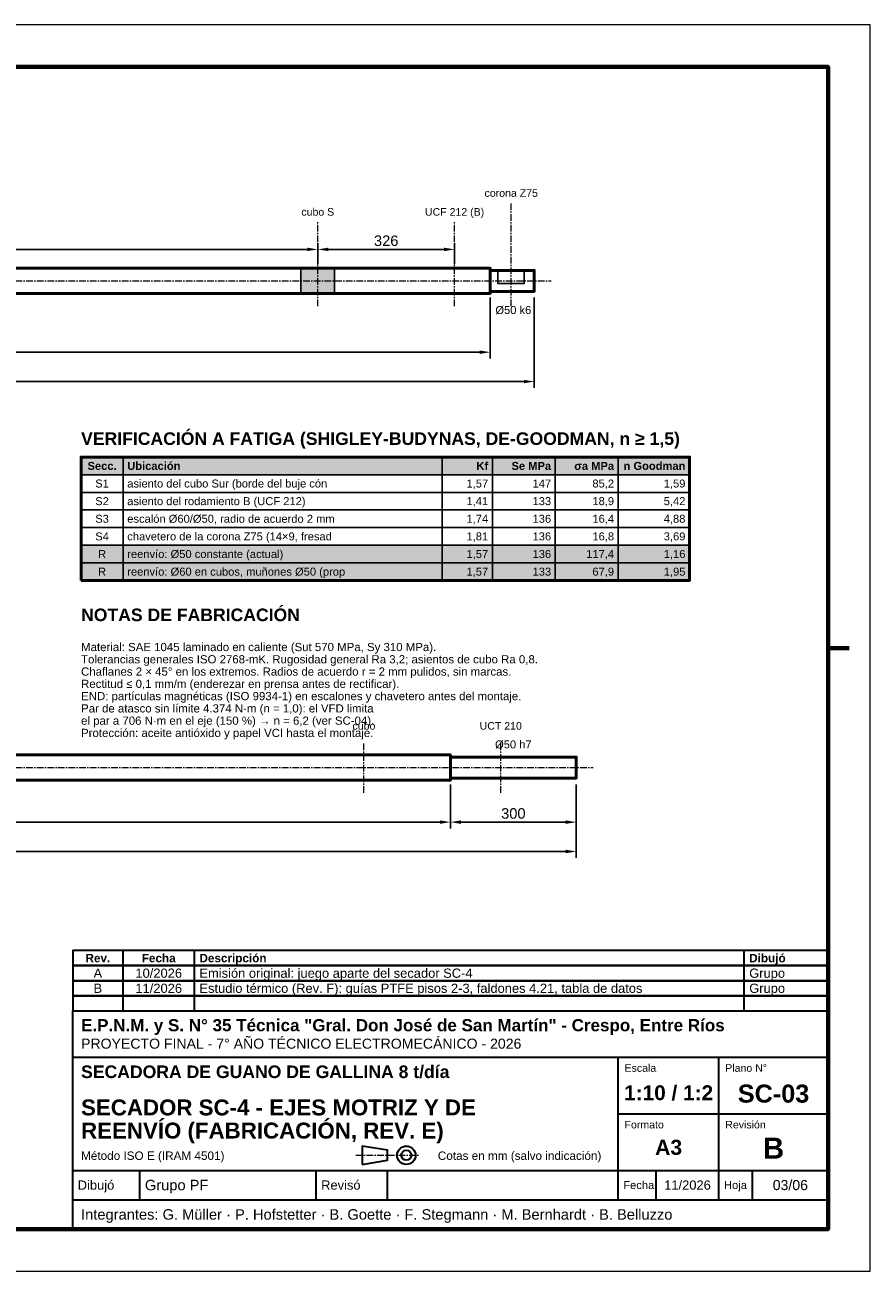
# Model space of a CAD drawing. Header units: millimetres. Extents: x 0 to 420, y 0 to 297.
# Tile 2 of 2: x 219 to 420, y 0 to 297. Entities that reach past the tile are written whole.
import ezdxf
from ezdxf.enums import TextEntityAlignment as Align

# ---------------------------------------------------------------- set-up
doc = ezdxf.new("R2010")
doc.units = ezdxf.units.MM
doc.header["$LTSCALE"] = 0.5
doc.linetypes.add('CENTER', pattern=[5.08, 3.175, -0.635, 0.635, -0.635])
for name, color, linetype, lineweight in [('CONTORNO', 7, 'CONTINUOUS', 50), ('COTAS', 7, 'CONTINUOUS', 25), ('EJES', 1, 'CENTER', 18), ('FINO', 7, 'CONTINUOUS', 25), ('HOJA', 8, 'CONTINUOUS', 13), ('RECUADRO', 7, 'CONTINUOUS', 70), ('RELLENO', 9, 'CONTINUOUS', 13), ('ROTULO', 7, 'CONTINUOUS', 35), ('TEXTO', 7, 'CONTINUOUS', 25)]:
    doc.layers.add(name, color=color, linetype=linetype, lineweight=lineweight)
doc.styles.add('NEGRITA', font='arialbd.ttf')
doc.styles.get("Standard").update_dxf_attribs({"font": 'arial.ttf'})
doc.dimstyles.new('IRAM', dxfattribs={"dimtxt": 2.5, "dimasz": 2.5, "dimexe": 1.5, "dimexo": 1, "dimgap": 0.8, "dimtad": 1, "dimdec": 1, "dimtxsty": 'Standard', "dimcen": 2.5, "dimazin": 3, "dimtfac": 1, "dimtmove": 0, "dimatfit": 3})

msp = doc.modelspace()

# ---------------------------------------------------------------- hatches: boundary and pattern name
at = {"layer": 'RELLENO', "true_color": 0xfff0be}
msp.add_hatch(color=7, dxfattribs=at).paths.add_polyline_path([(284.4, 233), (292.4, 233), (292.4, 239), (284.4, 239)])
at = {"layer": 'RELLENO', "true_color": 0xe2e8ee}
msp.add_hatch(color=7, dxfattribs=at).paths.add_polyline_path([(232, 189.8), (377, 189.8), (377, 194), (232, 194)])
at = {"layer": 'RELLENO', "true_color": 0xfad6d2}
msp.add_hatch(color=7, dxfattribs=at).paths.add_polyline_path([(232, 168.8), (377, 168.8), (377, 173), (232, 173)])
at = {"layer": 'RELLENO', "true_color": 0xd6ecd6}
msp.add_hatch(color=7, dxfattribs=at).paths.add_polyline_path([(232, 164.6), (377, 164.6), (377, 168.8), (232, 168.8)])

# ---------------------------------------------------------------- linework, layer by layer
at = {"layer": 'CONTORNO'}
for points in [[(40, 233), (329.5, 233), (329.5, 239), (40, 239)], [(329.5, 233.5), (340, 233.5), (340, 238.5), (329.5, 238.5)], [(232, 164.6), (377, 164.6), (377, 194), (232, 194)], [(70, 117), (320, 117), (320, 123), (70, 123)], [(320, 117.5), (350, 117.5), (350, 122.5), (320, 122.5)]]:
    msp.add_lwpolyline(points, close=True, dxfattribs=at)
at = {"layer": 'EJES'}
for p, q in [((334.5, 230), (334.5, 254.5)), ((288.4, 230), (288.4, 250)), ((321, 230), (321, 250)), ((36, 236), (344, 236)), ((299.4, 114), (299.4, 126)), ((332, 114), (332, 126)), ((36, 120), (354, 120)), ((297.5, 27.6), (312.5, 27.6))]:
    msp.add_line(p, q, dxfattribs=at)
at = {"layer": 'FINO'}
for p, q in [((242, 194), (242, 164.6)), ((318, 194), (318, 164.6)), ((330, 194), (330, 164.6)), ((345, 194), (345, 164.6)), ((360, 194), (360, 164.6))]:
    msp.add_line(p, q, dxfattribs=at)
for points in [[(284.4, 233), (292.4, 233), (292.4, 239), (284.4, 239)], [(331.3, 235.4), (337.6, 235.4), (337.6, 238.5), (331.3, 238.5)], [(232, 189.8), (377, 189.8), (377, 194), (232, 194)], [(232, 185.6), (377, 185.6), (377, 189.8), (232, 189.8)], [(232, 181.4), (377, 181.4), (377, 185.6), (232, 185.6)], [(232, 177.2), (377, 177.2), (377, 181.4), (232, 181.4)], [(232, 173), (377, 173), (377, 177.2), (232, 177.2)], [(232, 168.8), (377, 168.8), (377, 173), (232, 173)], [(232, 164.6), (377, 164.6), (377, 168.8), (232, 168.8)]]:
    msp.add_lwpolyline(points, close=True, dxfattribs=at)
at = {"layer": 'HOJA'}
msp.add_lwpolyline([(0, 0), (420, 0), (420, 297), (0, 297)], close=True, dxfattribs=at)
at = {"layer": 'RECUADRO'}
msp.add_line((415, 148.5), (410, 148.5), dxfattribs=at)
msp.add_lwpolyline([(20, 10), (410, 10), (410, 287), (20, 287)], close=True, dxfattribs=at)
at = {"layer": 'ROTULO'}
for p, q in [((242, 72.8), (242, 76.4)), ((259, 72.8), (259, 76.4)), ((390, 72.8), (390, 76.4)), ((242, 69.2), (242, 72.8)), ((259, 69.2), (259, 72.8)), ((390, 69.2), (390, 72.8)), ((242, 65.6), (242, 69.2)), ((259, 65.6), (259, 69.2)), ((390, 65.6), (390, 69.2)), ((242, 62), (242, 65.6)), ((259, 62), (259, 65.6)), ((390, 62), (390, 65.6)), ((230, 62), (410, 62)), ((230, 10), (230, 62)), ((230, 51), (410, 51)), ((360, 24), (360, 51)), ((384, 24), (384, 51)), ((360, 37.5), (410, 37.5)), ((230, 24), (410, 24)), ((246, 17), (246, 24)), ((288, 17), (288, 24)), ((305, 17), (305, 24)), ((360, 17), (360, 24)), ((369, 17), (369, 24)), ((384, 17), (384, 24)), ((392, 17), (392, 24)), ((230, 17), (410, 17))]:
    msp.add_line(p, q, dxfattribs=at)
for points in [[(230, 72.8), (410, 72.8), (410, 76.4), (230, 76.4)], [(230, 69.2), (410, 69.2), (410, 72.8), (230, 72.8)], [(230, 65.6), (410, 65.6), (410, 69.2), (230, 69.2)], [(230, 62), (410, 62), (410, 65.6), (230, 65.6)], [(299, 25.4), (305, 26.4), (305, 28.8), (299, 29.8)]]:
    msp.add_lwpolyline(points, close=True, dxfattribs=at)
for radius in [2.2, 1.2]:
    msp.add_circle((309.5, 27.6), radius, dxfattribs=at)

# ---------------------------------------------------------------- texts
at = {"layer": 'ROTULO', "style": 'NEGRITA'}
for s, height, p in [('Rev.', 2, (236, 74.6)), ('Fecha', 2, (250.5, 74.6)), ('1:10 / 1:2', 3.5484, (372, 42.5)), ('SC-03', 4.3, (397, 42.3)), ('A3', 3.6, (372, 29.5)), ('B', 5, (397, 29.3))]:
    msp.add_text(s, height=height, dxfattribs=at).set_placement(p, align=Align.MIDDLE_CENTER)
for s, height, p in [('Descripción', 2, (260.2, 74.6)), ('Dibujó', 2, (391.2, 74.6)), ('E.P.N.M. y S. N° 35 Técnica "Gral. Don José de San Martín" - Crespo, Entre Ríos', 2.9, (232, 58.6)), ('SECADORA DE GUANO DE GALLINA 8 t/día', 3, (232, 47.5)), ('SECADOR SC-4 - EJES MOTRIZ Y DE', 3.8, (232, 39)), ('REENVÍO (FABRICACIÓN, REV. E)', 3.8, (232, 33.49))]:
    msp.add_text(s, height=height, dxfattribs=at).set_placement(p, align=Align.MIDDLE_LEFT)
at = {"layer": 'ROTULO'}
for s, height, p in [('A', 2.2, (236, 71)), ('10/2026', 2.2, (250.5, 71)), ('B', 2.2, (236, 67.4)), ('11/2026', 2.2, (250.5, 67.4)), ('11/2026', 2.2, (376.5, 20.5)), ('03/06', 2.4, (401, 20.5))]:
    msp.add_text(s, height=height, dxfattribs=at).set_placement(p, align=Align.MIDDLE_CENTER)
for s, height, p in [('Emisión original: juego aparte del secador SC-4', 2.2, (260.2, 71)), ('Grupo', 2.2, (391.2, 71)), ('Estudio térmico (Rev. F): guías PTFE pisos 2-3, faldones 4.21, tabla de datos', 2.2, (260.2, 67.4)), ('Grupo', 2.2, (391.2, 67.4)), ('PROYECTO FINAL - 7° AÑO TÉCNICO ELECTROMECÁNICO - 2026', 2.4, (232, 54.2)), ('Método ISO E (IRAM 4501)', 2, (232, 27.5)), ('Cotas en mm (salvo indicación)', 2, (317, 27.5)), ('Dibujó', 2.2, (231.2, 20.5)), ('Grupo PF', 2.5, (247.2, 20.5)), ('Revisó', 2.2, (289.2, 20.5)), ('Fecha', 1.9, (361.2, 20.5)), ('Hoja', 1.9, (385.2, 20.5)), ('Integrantes: G. Müller · P. Hofstetter · B. Goette · F. Stegmann · M. Bernhardt · B. Belluzzo', 2.5, (232, 13.5))]:
    msp.add_text(s, height=height, dxfattribs=at).set_placement(p, align=Align.MIDDLE_LEFT)
for s, p in [('Escala', (361.5, 49.3)), ('Plano N°', (385.5, 49.3)), ('Formato', (361.5, 35.8)), ('Revisión', (385.5, 35.8))]:
    msp.add_text(s, height=1.8, dxfattribs=at).set_placement(p, align=Align.TOP_LEFT)
at = {"layer": 'TEXTO'}
for s, height, p in [('corona Z75', 1.8, (334.5, 255.5)), ('cubo S', 1.8, (288.4, 251)), ('UCF 212 (B)', 1.8, (321, 251)), ('cubo', 1.8, (299.4, 128.5)), ('UCT 210', 1.8, (332, 128.5)), ('Ø50 h7', 1.9, (335, 124))]:
    msp.add_text(s, height=height, dxfattribs=at).set_placement(p, align=Align.BOTTOM_CENTER)
msp.add_text('Ø50 k6', height=1.9, dxfattribs=at).set_placement((335, 230), align=Align.TOP_CENTER)
at = {"layer": 'TEXTO', "style": 'NEGRITA'}
for s, p in [('VERIFICACIÓN A FATIGA (SHIGLEY-BUDYNAS, DE-GOODMAN, n ≥ 1,5)', (232, 196)), ('NOTAS DE FABRICACIÓN', (232, 154))]:
    msp.add_text(s, height=3, dxfattribs=at).set_placement(p, align=Align.BOTTOM_LEFT)
msp.add_text('Ubicación', height=1.9, dxfattribs=at).set_placement((243, 191.9), align=Align.MIDDLE_LEFT)
msp.add_text('Secc.', height=1.9, dxfattribs=at).set_placement((237, 191.9), align=Align.MIDDLE_CENTER)
for s, p in [('Kf', (329, 191.9)), ('Se MPa', (344, 191.9)), ('σa MPa', (359, 191.9)), ('n Goodman', (376, 191.9))]:
    msp.add_text(s, height=1.9, dxfattribs=at).set_placement(p, align=Align.MIDDLE_RIGHT)
at = {"layer": 'TEXTO'}
for s, p in [('S1', (237, 187.7)), ('S2', (237, 183.5)), ('S3', (237, 179.3)), ('S4', (237, 175.1)), ('R', (237, 170.9)), ('R', (237, 166.7))]:
    msp.add_text(s, height=1.9, dxfattribs=at).set_placement(p, align=Align.MIDDLE_CENTER)
for s, p in [('asiento del cubo Sur (borde del buje cón', (243, 187.7)), ('asiento del rodamiento B (UCF 212)', (243, 183.5)), ('escalón Ø60/Ø50, radio de acuerdo 2 mm', (243, 179.3)), ('chavetero de la corona Z75 (14×9, fresad', (243, 175.1)), ('reenvío: Ø50 constante (actual)', (243, 170.9)), ('reenvío: Ø60 en cubos, muñones Ø50 (prop', (243, 166.7))]:
    msp.add_text(s, height=1.9, dxfattribs=at).set_placement(p, align=Align.MIDDLE_LEFT)
for s, p in [('1,57', (329, 187.7)), ('147', (344, 187.7)), ('85,2', (359, 187.7)), ('1,59', (376, 187.7)), ('1,41', (329, 183.5)), ('133', (344, 183.5)), ('18,9', (359, 183.5)), ('5,42', (376, 183.5)), ('1,74', (329, 179.3)), ('136', (344, 179.3)), ('16,4', (359, 179.3)), ('4,88', (376, 179.3)), ('1,81', (329, 175.1)), ('136', (344, 175.1)), ('16,8', (359, 175.1)), ('3,69', (376, 175.1)), ('1,57', (329, 170.9)), ('136', (344, 170.9)), ('117,4', (359, 170.9)), ('1,16', (376, 170.9)), ('1,57', (329, 166.7)), ('133', (344, 166.7)), ('67,9', (359, 166.7)), ('1,95', (376, 166.7))]:
    msp.add_text(s, height=1.9, dxfattribs=at).set_placement(p, align=Align.MIDDLE_RIGHT)
for s, p in [('Material: SAE 1045 laminado en caliente (Sut 570 MPa, Sy 310 MPa).', (232, 149.71)), ('Tolerancias generales ISO 2768-mK. Rugosidad general Ra 3,2; asientos de cubo Ra 0,8.', (232, 146.785)), ('Chaflanes 2 × 45° en los extremos. Radios de acuerdo r = 2 mm pulidos, sin marcas.', (232, 143.86)), ('Rectitud ≤ 0,1 mm/m (enderezar en prensa antes de rectificar).', (232, 140.935)), ('END: partículas magnéticas (ISO 9934-1) en escalones y chavetero antes del montaje.', (232, 138.01)), ('Par de atasco sin límite 4.374 N·m (n = 1,0): el VFD limita', (232, 135.085)), ('el par a 706 N·m en el eje (150 %) → n = 6,2 (ver SC-04).', (232, 132.16)), ('Protección: aceite antióxido y papel VCI hasta el montaje.', (232, 129.235))]:
    msp.add_text(s, height=1.95, dxfattribs=at).set_placement(p, align=Align.TOP_LEFT)

# ---------------------------------------------------------------- dimensions: what is measured, and where the dimension line sits
at = {"layer": 'COTAS'}
for base, p1, p2 in [((79.6, 243.5), (79.6, 239), (288.4, 239)), ((288.4, 243.5), (288.4, 239), (321, 239)), ((40, 212), (40, 233), (340, 233)), ((40, 219), (40, 233), (329.5, 233)), ((40, 100), (40, 117), (350, 117)), ((70, 107), (70, 117), (320, 117)), ((320, 107), (320, 117), (350, 117))]:
    msp.add_linear_dim(base=base, p1=p1, p2=p2, dimstyle='IRAM', override={"dimlfac": 10}, dxfattribs=at).render()

doc.saveas('drawing.dxf')
